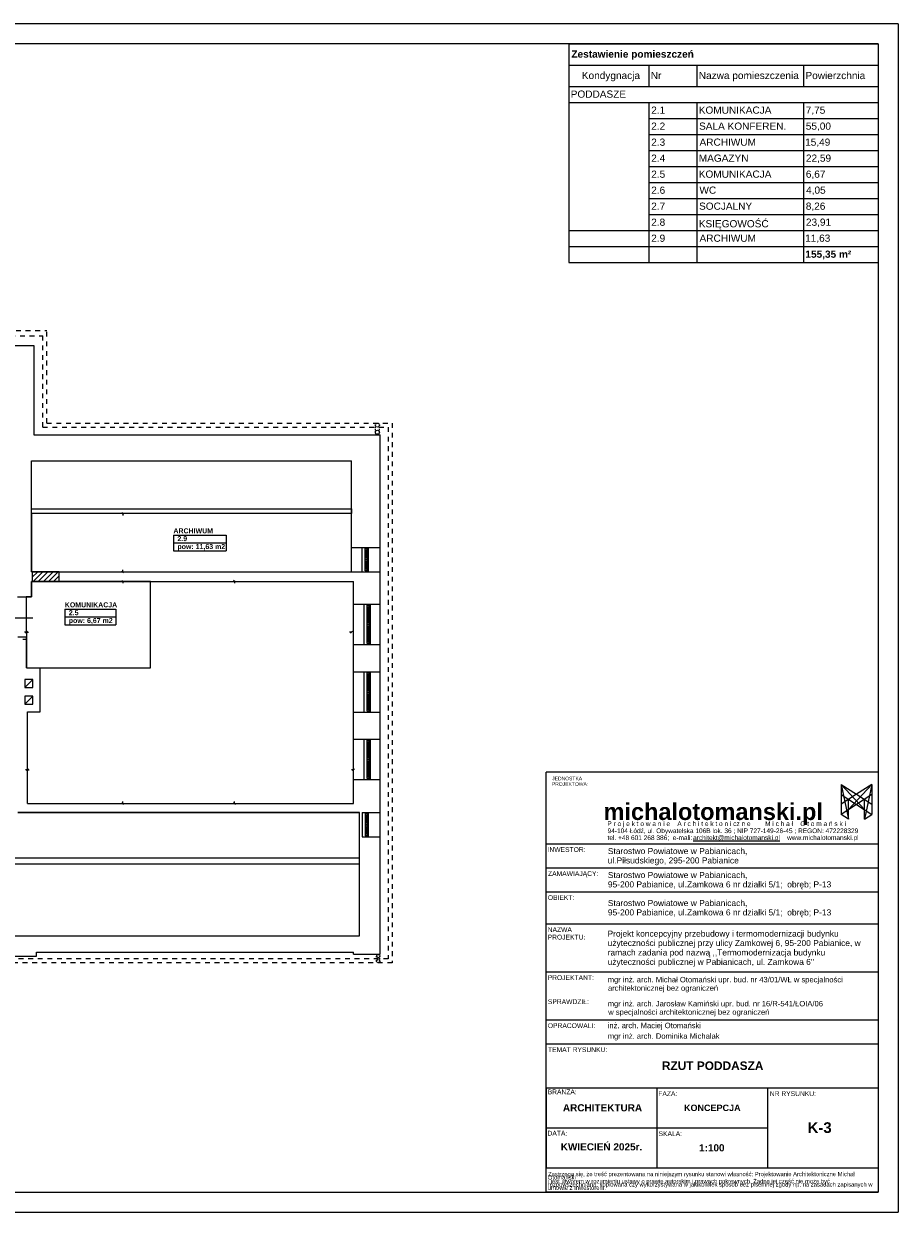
# Model space of a CAD drawing. Header units: millimetres. Extents: x 204754 to 499005, y -178579 to -103222.
# Tile 122 of 178: x 311776 to 333634, y -145921 to -116221. Entities that reach past the tile are written whole.
import ezdxf
from ezdxf.enums import TextEntityAlignment as Align

# ---------------------------------------------------------------- set-up
doc = ezdxf.new("R2010")
doc.units = ezdxf.units.MM
doc.header["$MEASUREMENT"] = 0
doc.linetypes.add('2', pattern=[50, 25, -25])
doc.linetypes.add('Przerywana', pattern=[240, 120, -120])
doc.layers.get('0').update_dxf_attribs({"color": 252, "lineweight": 5})
for name, color, linetype, lineweight in [('! Tabelka_Nr_pióra__7', 252, 'Continuous', 5), ('Nowe_! NAZWY POM', 252, 'Continuous', 5), ('Nowe_! NAZWY POM_Nr_pióra__19', 252, 'Continuous', 5), ('Nowe_! Tabelka_Nr_pióra__19', 252, 'Continuous', 5), ('Nowe_! Tabelka_Nr_pióra__7', 252, 'Continuous', 5), ('Nowe_220-A Ściany', 252, 'Continuous', 5), ('Nowe_220-A Ściany_Nr_pióra__112', 252, 'Continuous', 5), ('Nowe_220-A Ściany_Nr_pióra__93', 252, 'Continuous', 5), ('Nowe_820-G Rysunki Obrazki_Nr_pióra__103', 252, 'Continuous', 5), ('Nowe_820-G Rysunki Obrazki_Nr_pióra__24', 252, 'Continuous', 5), ('Nowe_Metryczki pomieszczeń ARCHICADa_Nr_pióra__13', 252, 'Continuous', 5), ('Nowe_Nowe_220(1)-A Ściany zewnętrzne_Nr_pióra__103', 252, 'Continuous', 5), ('Nowe_Nowe_220(1)-A Ściany zewnętrzne_Nr_pióra__3', 252, 'Continuous', 5), ('Nowe_Nowe_220(1)-A Ściany zewnętrzne_Nr_pióra__57', 252, 'Continuous', 5), ('Nowe_Okna ARCHICADa_Nr_pióra__112', 252, 'Continuous', 5), ('Nowe_Okna ARCHICADa_Nr_pióra__23', 252, 'Continuous', 5), ('Nowe_Okna ARCHICADa_Nr_pióra__3', 252, 'Continuous', 5), ('Nowe_SUPE_L_3_Nr_pióra__7', 252, 'Continuous', 5), ('Nowe_TABELKA_Nr_pióra__19', 252, 'Continuous', 5), ('Nowe_TABELKA_Nr_pióra__7', 252, 'Continuous', 5), ('Nowe_Warstwa ARCHICADa_Nr_pióra__1', 252, 'Continuous', 5), ('Nowe_Warstwa ARCHICADa_Nr_pióra__2', 252, 'Continuous', 5), ('Nowe_Warstwa ARCHICADa_Nr_pióra__7', 252, 'Continuous', 5), ('Nowe_Znaczniki drzwi ARCHICADa', 252, 'Continuous', 5), ('Nowe_Znaczniki drzwi ARCHICADa_Nr_pióra__111', 252, 'Continuous', 5), ('Nowe_Znaczniki drzwi ARCHICADa_Nr_pióra__141', 252, 'Continuous', 5), ('PROJEKT - FILTROWNIA RZUTY_Nr_pióra__1', 252, 'Continuous', 5), ('PROJEKT - FILTROWNIA RZUTY_Nr_pióra__7', 252, 'Continuous', 5), ('TABELKA_Nr_pióra__1', 252, 'Continuous', 5), ('TABELKA_Nr_pióra__61', 252, 'Continuous', 5), ('TABELKA_Nr_pióra__7', 252, 'Continuous', 5)]:
    doc.layers.add(name, color=color, linetype=linetype, lineweight=lineweight)
doc.styles.add('GENERATED_STYLE_1', font='arial.ttf')
doc.styles.add('GENERATED_STYLE_2', font='arialbd.ttf')
doc.styles.add('GENERATED_STYLE_5', font='arialbd.ttf')

# ---------------------------------------------------------------- blocks, each defined once
blk = doc.blocks.new('ARCHIWUM_2.9_32', base_point=(316175, -129096))
at = {"layer": 'Nowe_Metryczki pomieszczeń ARCHICADa_Nr_pióra__13', "color": 7, "linetype": 'Continuous', "lineweight": 13}
for p, q in [((315517, -128998), (315517, -129391)), ((315517, -128998), (316833, -128998)), ((315517, -129194), (316833, -129194)), ((316833, -128998), (316833, -129391)), ((315517, -129391), (316833, -129391))]:
    blk.add_line(p, q, dxfattribs=at)
at = {"layer": 'Nowe_Metryczki pomieszczeń ARCHICADa_Nr_pióra__13', "color": 7, "lineweight": 13, "style": 'GENERATED_STYLE_2'}
for tag, p in [('ROOM_NAME', (315517, -128830)), ('ROOM_NUMBER', (315617, -129026)), ('ROOM_CALC_AREA', (315617, -129223))]:
    blk.add_attdef(tag, text='', height=125, dxfattribs=at).set_placement(p, align=Align.TOP_LEFT)
blk = doc.blocks.new('KOMUNIKACJA_2.5_36', base_point=(313439, -130946))
at = {"layer": 'Nowe_Metryczki pomieszczeń ARCHICADa_Nr_pióra__13', "color": 7, "linetype": 'Continuous', "lineweight": 13}
for p, q in [((312802, -130847), (312802, -131240)), ((312802, -130847), (314076, -130847)), ((314076, -130847), (314076, -131240)), ((312802, -131044), (314076, -131044)), ((312802, -131240), (314076, -131240))]:
    blk.add_line(p, q, dxfattribs=at)
at = {"layer": 'Nowe_Metryczki pomieszczeń ARCHICADa_Nr_pióra__13', "color": 7, "lineweight": 13, "style": 'GENERATED_STYLE_2'}
for tag, p in [('ROOM_NAME', (312802, -130679)), ('ROOM_NUMBER', (312902, -130876)), ('ROOM_CALC_AREA', (312902, -131072))]:
    blk.add_attdef(tag, text='', height=125, dxfattribs=at).set_placement(p, align=Align.TOP_LEFT)
blk = doc.blocks.new('D Marker 11_10')
at = {"layer": 'Nowe_Znaczniki drzwi ARCHICADa_Nr_pióra__111', "color": 7, "linetype": 'Continuous', "lineweight": 25}
blk.add_line((0, -1076), (0, 154), dxfattribs=at)
at = {"layer": 'Nowe_Znaczniki drzwi ARCHICADa_Nr_pióra__141', "color": 7, "lineweight": 25, "style": 'GENERATED_STYLE_1'}
for tag, p in [('AC_MarkerText_4', (-20, -613)), ('AC_WIDO_B_SIZE', (230, -613))]:
    blk.add_attdef(tag, text='', height=125, rotation=90, dxfattribs=at).set_placement(p, align=Align.BOTTOM_LEFT)
blk = doc.blocks.new('podkład 20251118')
at = {"color": 252, "linetype": 'Continuous', "lineweight": 5}
for p, q in [((314272, -128485), (314225, -128438)), ((314249, -128461), (314249, -128509)), ((314225, -129891), (314272, -129939)), ((314225, -129891), (314272, -129939)), ((314249, -129915), (314249, -129868)), ((314249, -129915), (314249, -129868)), ((314272, -130179), (314225, -130131)), ((314272, -130179), (314225, -130131)), ((314249, -130155), (314249, -130203)), ((314249, -130155), (314249, -130203)), ((317067, -130179), (317020, -130131)), ((317043, -130155), (317043, -130203)), ((311845, -131426), (311797, -131426)), ((311821, -131449), (311868, -131402)), ((311868, -131402), (311821, -131449)), ((311845, -131426), (311892, -131426)), ((319967, -131426), (319920, -131426)), ((319943, -131449), (319991, -131402)), ((311867, -134864), (311820, -134864)), ((311843, -134888), (311891, -134840)), ((311891, -134840), (311843, -134888)), ((311867, -134864), (311915, -134864)), ((320017, -134864), (319970, -134864)), ((319993, -134888), (320041, -134840)), ((314225, -135681), (314272, -135729)), ((314249, -135705), (314249, -135657)), ((317020, -135681), (317067, -135729)), ((317043, -135705), (317043, -135657))]:
    blk.add_line(p, q, dxfattribs=at)
at = {"layer": 'Nowe_! NAZWY POM_Nr_pióra__19', "color": 252, "linetype": 'Continuous', "lineweight": 5}
for p, q in [((319967, -128461), (311967, -128461)), ((311967, -128461), (311967, -129915)), ((319967, -129915), (319967, -128461)), ((311967, -129915), (319967, -129915)), ((314942, -130155), (311967, -130155)), ((311967, -130155), (311967, -130540)), ((314942, -132320), (314942, -130155)), ((311835, -130540), (311845, -132320)), ((311967, -130540), (311835, -130540)), ((311845, -132320), (312187, -132320)), ((312187, -132320), (314942, -132320)), ((319017, -135935), (311625, -135935)), ((320165, -135935), (319017, -135935)), ((320165, -136391), (320165, -135935)), ((320165, -136487), (320165, -136391)), ((320165, -137065), (320165, -136487)), ((308267, -137065), (320165, -137065))]:
    blk.add_line(p, q, dxfattribs=at)
at = {"layer": 'Nowe_! Tabelka_Nr_pióra__19', "color": 252, "linetype": 'Continuous', "lineweight": 5}
for p, q in [((333634, -116221), (291634, -116221)), ((333634, -116221), (333634, -145921)), ((291634, -145921), (333634, -145921))]:
    blk.add_line(p, q, dxfattribs=at)
at = {"layer": 'Nowe_! Tabelka_Nr_pióra__7', "color": 252, "linetype": 'Continuous', "lineweight": 5}
for p, q in [((333134, -116721), (293634, -116721)), ((333134, -116721), (333134, -145421)), ((333134, -134921), (324834, -134921)), ((324834, -145421), (324834, -134922)), ((332207, -135230), (332207, -135979)), ((332207, -135230), (332789, -135860)), ((332207, -135230), (332392, -136100)), ((332207, -135230), (332590, -135474)), ((332974, -135230), (332392, -135860)), ((332974, -135230), (332590, -135474)), ((332974, -135230), (332789, -136100)), ((332974, -135230), (332974, -135979)), ((332590, -135474), (332207, -135722)), ((332973, -135483), (332207, -135979)), ((332207, -135484), (332974, -135979)), ((332392, -136100), (332392, -135602)), ((332590, -135474), (332974, -135722)), ((332789, -136100), (332789, -135602)), ((332392, -136100), (332207, -135979)), ((332789, -136100), (332974, -135979)), ((333134, -136721), (324834, -136721)), ((333134, -137321), (324834, -137321)), ((333134, -137921), (324834, -137921)), ((333134, -138721), (324834, -138721)), ((333134, -139921), (324834, -139921)), ((333134, -141121), (324834, -141121)), ((333134, -141721), (324834, -141721)), ((333134, -142821), (324834, -142821)), ((327601, -142821), (327601, -144796)), ((330368, -142821), (330368, -144796)), ((330386, -143821), (324834, -143821)), ((333134, -144821), (324834, -144821)), ((293634, -145421), (333134, -145421)), ((333134, -145421), (324825, -145421))]:
    blk.add_line(p, q, dxfattribs=at)
at = {"layer": 'Nowe_220-A Ściany', "color": 252, "linetype": 'Continuous', "lineweight": 5}
for p, q in [((311986, -129927), (311998, -129915)), ((311986, -130054), (312126, -129915)), ((312013, -130155), (312253, -129915)), ((312140, -130155), (312380, -129915)), ((312267, -130155), (312507, -129915)), ((312395, -130155), (312635, -129915)), ((312522, -130155), (312658, -130020)), ((312649, -130155), (312658, -130147))]:
    blk.add_line(p, q, dxfattribs=at)
at = {"layer": 'Nowe_220-A Ściany_Nr_pióra__112', "color": 252, "linetype": 'Continuous', "lineweight": 5}
for p, q in [((320235, -129313), (320335, -129313)), ((320335, -129313), (320385, -129313)), ((320235, -129915), (320335, -129915)), ((320335, -129915), (320385, -129915)), ((320285, -130723), (320385, -130723)), ((320385, -130723), (320435, -130723)), ((320285, -131731), (320385, -131731)), ((320385, -131731), (320435, -131731)), ((320285, -132420), (320385, -132420)), ((320385, -132420), (320435, -132420)), ((320285, -133427), (320385, -133427)), ((320385, -133427), (320435, -133427)), ((320285, -134098), (320385, -134098)), ((320385, -134098), (320435, -134098)), ((320285, -135106), (320385, -135106)), ((320385, -135106), (320435, -135106)), ((320235, -135935), (320335, -135935)), ((320335, -135935), (320385, -135935)), ((320235, -136537), (320335, -136537)), ((320335, -136537), (320385, -136537))]:
    blk.add_line(p, q, dxfattribs=at)
at = {"layer": 'Nowe_220-A Ściany_Nr_pióra__93', "color": 252, "linetype": 'Continuous', "lineweight": 5}
for p, q in [((312658, -129915), (311986, -129915)), ((311986, -129915), (311986, -130155)), ((312658, -130155), (312658, -129915)), ((311986, -130155), (312658, -130155)), ((311755, -130540), (311845, -130540)), ((311755, -131600), (311845, -131600))]:
    blk.add_line(p, q, dxfattribs=at)
at = {"layer": 'Nowe_820-G Rysunki Obrazki_Nr_pióra__103', "color": 252, "linetype": '2', "lineweight": 5}
blk.add_circle((320636, -139645), 40, dxfattribs=at)
at = {"layer": 'Nowe_820-G Rysunki Obrazki_Nr_pióra__24', "color": 7, "linetype": 'Continuous', "lineweight": 15}
blk.add_circle((320636, -139520), 40, dxfattribs=at)
at = {"layer": 'Nowe_Nowe_220(1)-A Ściany zewnętrzne_Nr_pióra__103', "color": 252, "linetype": 'Przerywana', "lineweight": 5}
for p, q in [((307743, -123885), (312353, -123885)), ((307843, -124018), (312253, -124018)), ((312253, -126300), (312253, -124018)), ((312353, -126200), (312353, -123885)), ((312353, -126200), (320987, -126200)), ((320987, -126200), (320987, -139692)), ((312253, -126300), (320887, -126300)), ((320887, -126300), (320887, -139592)), ((320987, -139692), (299317, -139692)), ((320887, -139592), (299417, -139592))]:
    blk.add_line(p, q, dxfattribs=at)
at = {"layer": 'Nowe_Nowe_220(1)-A Ściany zewnętrzne_Nr_pióra__103', "color": 252, "linetype": '2', "lineweight": 5}
for p, q in [((320565, -126430), (320565, -126250)), ((320665, -126430), (320665, -126256)), ((320596, -139645), (320596, -139520)), ((320676, -139650), (320676, -139520))]:
    blk.add_line(p, q, dxfattribs=at)
blk.add_circle((320615, -126250), 50, dxfattribs=at)
at = {"layer": 'Nowe_Nowe_220(1)-A Ściany zewnętrzne_Nr_pióra__3', "color": 252, "linetype": 'Continuous', "lineweight": 5}
for p, q in [((311999, -132606), (311799, -132606)), ((311799, -132606), (311799, -132806)), ((311799, -132806), (311999, -132606)), ((311999, -132806), (311999, -132606)), ((311799, -132806), (311999, -132806)), ((311999, -133026), (311799, -133026)), ((311799, -133026), (311799, -133226)), ((311799, -133226), (311999, -133026)), ((311999, -133226), (311999, -133026)), ((311799, -133226), (311999, -133226)), ((313442, -135705), (314042, -135705))]:
    blk.add_line(p, q, dxfattribs=at)
blk.add_circle((320615, -126430), 50, dxfattribs=at)
at = {"layer": 'Nowe_Nowe_220(1)-A Ściany zewnętrzne_Nr_pióra__57', "color": 252, "linetype": 'Continuous', "lineweight": 5}
for p, q in [((308028, -124260), (312028, -124260)), ((312028, -124260), (312028, -126495)), ((312028, -126495), (320687, -126495)), ((320687, -139470), (320687, -126495)), ((311967, -127140), (319967, -127140)), ((311967, -129915), (311967, -127140)), ((319967, -129915), (319967, -127140)), ((311967, -128461), (311967, -128341)), ((311967, -128341), (319967, -128341)), ((319967, -128461), (311967, -128461)), ((319967, -128341), (319967, -128461)), ((319967, -129313), (320687, -129313)), ((311967, -129915), (319967, -129915)), ((319967, -129915), (320687, -129915)), ((311967, -130540), (311967, -130155)), ((311967, -130155), (320017, -130155)), ((320017, -135705), (320017, -130155)), ((311618, -130540), (311967, -130540)), ((320017, -130723), (320687, -130723)), ((311625, -131545), (311845, -131545)), ((311845, -132320), (311845, -131545)), ((320017, -131731), (320687, -131731)), ((311845, -132320), (312187, -132320)), ((312187, -133415), (312187, -132320)), ((320017, -132420), (320687, -132420)), ((311867, -133415), (312187, -133415)), ((311867, -135705), (311867, -133415)), ((320017, -133427), (320687, -133427)), ((320017, -134098), (320687, -134098)), ((320017, -135106), (320687, -135106)), ((311867, -135705), (320017, -135705)), ((311625, -135935), (320165, -135935)), ((320165, -139011), (320165, -135935)), ((320385, -135935), (320687, -135935)), ((320385, -136537), (320687, -136537)), ((299887, -137065), (320165, -137065)), ((299887, -137215), (320165, -137215)), ((308027, -139011), (320165, -139011)), ((307952, -139520), (312095, -139520)), ((312095, -139520), (312095, -139420)), ((312095, -139420), (320017, -139420)), ((320017, -139470), (320017, -139420)), ((320017, -139470), (320687, -139470))]:
    blk.add_line(p, q, dxfattribs=at)
at = {"layer": 'Nowe_Okna ARCHICADa_Nr_pióra__112', "color": 252, "linetype": 'Continuous', "lineweight": 5}
for p, q in [((320235, -129313), (320335, -129313)), ((320335, -129313), (320385, -129313)), ((320335, -129313), (320385, -129313)), ((320235, -129915), (320335, -129915)), ((320335, -129915), (320385, -129915)), ((320335, -129915), (320385, -129915)), ((320285, -130723), (320385, -130723)), ((320385, -130723), (320435, -130723)), ((320385, -130723), (320435, -130723)), ((320285, -131731), (320385, -131731)), ((320385, -131731), (320435, -131731)), ((320385, -131731), (320435, -131731)), ((320285, -132420), (320385, -132420)), ((320385, -132420), (320435, -132420)), ((320385, -132420), (320435, -132420)), ((320285, -133427), (320385, -133427)), ((320385, -133427), (320435, -133427)), ((320385, -133427), (320435, -133427)), ((320285, -134098), (320385, -134098)), ((320385, -134098), (320435, -134098)), ((320385, -134098), (320435, -134098)), ((320285, -135106), (320385, -135106)), ((320385, -135106), (320435, -135106)), ((320385, -135106), (320435, -135106)), ((320235, -135935), (320335, -135935)), ((320335, -135935), (320385, -135935)), ((320335, -135935), (320385, -135935)), ((320235, -136537), (320335, -136537)), ((320335, -136537), (320385, -136537)), ((320335, -136537), (320385, -136537))]:
    blk.add_line(p, q, dxfattribs=at)
at = {"layer": 'Nowe_Okna ARCHICADa_Nr_pióra__23', "color": 252, "linetype": 'Continuous', "lineweight": 5}
for p, q in [((320310, -129388), (320310, -129338)), ((320310, -129338), (320360, -129338)), ((320360, -129388), (320310, -129388)), ((320310, -129564), (320310, -129388)), ((320335, -129338), (320335, -129313)), ((320360, -129338), (320335, -129338)), ((320335, -129564), (320335, -129388)), ((320360, -129363), (320360, -129338)), ((320360, -129338), (320360, -129388)), ((320385, -129363), (320360, -129363)), ((320360, -129388), (320360, -129564)), ((320385, -129313), (320385, -129363)), ((320310, -129614), (320310, -129564)), ((320310, -129564), (320360, -129564)), ((320310, -129664), (320310, -129614)), ((320310, -129614), (320360, -129614)), ((320360, -129614), (320310, -129614)), ((320360, -129664), (320310, -129664)), ((320310, -129840), (320310, -129664)), ((320335, -129840), (320335, -129664)), ((320360, -129564), (320360, -129614)), ((320360, -129614), (320360, -129664)), ((320360, -129664), (320360, -129840)), ((320310, -129890), (320310, -129840)), ((320310, -129840), (320360, -129840)), ((320360, -129890), (320310, -129890)), ((320335, -129915), (320335, -129890)), ((320335, -129890), (320360, -129890)), ((320360, -129840), (320360, -129890)), ((320360, -129890), (320360, -129865)), ((320360, -129865), (320385, -129865)), ((320385, -129865), (320385, -129915)), ((320360, -130798), (320360, -130748)), ((320360, -130748), (320410, -130748)), ((320410, -130798), (320360, -130798)), ((320360, -131177), (320360, -130798)), ((320385, -130748), (320385, -130723)), ((320410, -130748), (320385, -130748)), ((320385, -131177), (320385, -130798)), ((320410, -130773), (320410, -130748)), ((320410, -130748), (320410, -130798)), ((320435, -130773), (320410, -130773)), ((320410, -130798), (320410, -131177)), ((320435, -130723), (320435, -130773)), ((320360, -131227), (320360, -131177)), ((320360, -131177), (320410, -131177)), ((320360, -131277), (320360, -131227)), ((320360, -131227), (320410, -131227)), ((320410, -131227), (320360, -131227)), ((320410, -131177), (320410, -131227)), ((320410, -131227), (320410, -131277)), ((320410, -131277), (320360, -131277)), ((320360, -131656), (320360, -131277)), ((320385, -131656), (320385, -131277)), ((320410, -131277), (320410, -131656)), ((320360, -131706), (320360, -131656)), ((320360, -131656), (320410, -131656)), ((320410, -131706), (320360, -131706)), ((320385, -131731), (320385, -131706)), ((320385, -131706), (320410, -131706)), ((320410, -131656), (320410, -131706)), ((320410, -131706), (320410, -131681)), ((320410, -131681), (320435, -131681)), ((320435, -131681), (320435, -131731)), ((320360, -132495), (320360, -132445)), ((320360, -132445), (320410, -132445)), ((320385, -132445), (320385, -132420)), ((320410, -132445), (320385, -132445)), ((320410, -132470), (320410, -132445)), ((320410, -132445), (320410, -132495)), ((320435, -132420), (320435, -132470)), ((320410, -132495), (320360, -132495)), ((320360, -132874), (320360, -132495)), ((320385, -132874), (320385, -132495)), ((320435, -132470), (320410, -132470)), ((320410, -132495), (320410, -132874)), ((320360, -132924), (320360, -132874)), ((320360, -132874), (320410, -132874)), ((320360, -132974), (320360, -132924)), ((320360, -132924), (320410, -132924)), ((320410, -132924), (320360, -132924)), ((320410, -132974), (320360, -132974)), ((320360, -133352), (320360, -132974)), ((320385, -133352), (320385, -132974)), ((320410, -132874), (320410, -132924)), ((320410, -132924), (320410, -132974)), ((320410, -132974), (320410, -133352)), ((320360, -133402), (320360, -133352)), ((320360, -133352), (320410, -133352)), ((320410, -133352), (320410, -133402)), ((320410, -133402), (320360, -133402)), ((320385, -133427), (320385, -133402)), ((320385, -133402), (320410, -133402)), ((320410, -133402), (320410, -133377)), ((320410, -133377), (320435, -133377)), ((320435, -133377), (320435, -133427)), ((320360, -134173), (320360, -134123)), ((320360, -134123), (320410, -134123)), ((320410, -134173), (320360, -134173)), ((320360, -134552), (320360, -134173)), ((320385, -134123), (320385, -134098)), ((320410, -134123), (320385, -134123)), ((320385, -134552), (320385, -134173)), ((320410, -134148), (320410, -134123)), ((320410, -134123), (320410, -134173)), ((320435, -134148), (320410, -134148)), ((320410, -134173), (320410, -134552)), ((320435, -134098), (320435, -134148)), ((320360, -134602), (320360, -134552)), ((320360, -134552), (320410, -134552)), ((320360, -134652), (320360, -134602)), ((320360, -134602), (320410, -134602)), ((320410, -134602), (320360, -134602)), ((320410, -134652), (320360, -134652)), ((320360, -135031), (320360, -134652)), ((320385, -135031), (320385, -134652)), ((320410, -134552), (320410, -134602)), ((320410, -134602), (320410, -134652)), ((320410, -134652), (320410, -135031)), ((320360, -135081), (320360, -135031)), ((320360, -135031), (320410, -135031)), ((320410, -135081), (320360, -135081)), ((320385, -135106), (320385, -135081)), ((320385, -135081), (320410, -135081)), ((320410, -135031), (320410, -135081)), ((320410, -135081), (320410, -135056)), ((320410, -135056), (320435, -135056)), ((320435, -135056), (320435, -135106)), ((320310, -135960), (320310, -136010)), ((320360, -135960), (320310, -135960)), ((320310, -136010), (320360, -136010)), ((320310, -136010), (320310, -136186)), ((320335, -135935), (320335, -135960)), ((320335, -135960), (320360, -135960)), ((320335, -136010), (320335, -136186)), ((320360, -135960), (320360, -135985)), ((320360, -136010), (320360, -135960)), ((320360, -135985), (320385, -135985)), ((320360, -136186), (320360, -136010)), ((320385, -135985), (320385, -135935)), ((320360, -136186), (320310, -136186)), ((320310, -136186), (320310, -136236)), ((320310, -136236), (320360, -136236)), ((320310, -136236), (320310, -136286)), ((320360, -136236), (320310, -136236)), ((320310, -136286), (320360, -136286)), ((320310, -136286), (320310, -136462)), ((320335, -136286), (320335, -136462)), ((320360, -136236), (320360, -136186)), ((320360, -136286), (320360, -136236)), ((320360, -136462), (320360, -136286)), ((320360, -136462), (320310, -136462)), ((320310, -136462), (320310, -136512)), ((320310, -136512), (320360, -136512)), ((320360, -136512), (320335, -136512)), ((320335, -136512), (320335, -136537)), ((320360, -136512), (320360, -136462)), ((320385, -136487), (320360, -136487)), ((320360, -136487), (320360, -136512)), ((320385, -136537), (320385, -136487))]:
    blk.add_line(p, q, dxfattribs=at)
at = {"layer": 'Nowe_Okna ARCHICADa_Nr_pióra__3', "color": 252, "linetype": 'Continuous', "lineweight": 5}
for p, q in [((320235, -129915), (320235, -129313)), ((320310, -129564), (320310, -129388)), ((320385, -129915), (320385, -129313)), ((320385, -129363), (320385, -129614)), ((320310, -129840), (320310, -129664)), ((320385, -129614), (320385, -129865)), ((320285, -131731), (320285, -130723)), ((320360, -131177), (320360, -130798)), ((320435, -131731), (320435, -130723)), ((320435, -130773), (320435, -131227)), ((320435, -131227), (320435, -131681)), ((320360, -131656), (320360, -131277)), ((320285, -133427), (320285, -132420)), ((320435, -133427), (320435, -132420)), ((320360, -132874), (320360, -132495)), ((320435, -132470), (320435, -132924)), ((320360, -133352), (320360, -132974)), ((320435, -132924), (320435, -133377)), ((320285, -135106), (320285, -134098)), ((320360, -134552), (320360, -134173)), ((320435, -135106), (320435, -134098)), ((320435, -134148), (320435, -134602)), ((320360, -135031), (320360, -134652)), ((320435, -134602), (320435, -135056)), ((320235, -135935), (320235, -136537)), ((320310, -136010), (320310, -136186)), ((320385, -135935), (320385, -136537)), ((320385, -136236), (320385, -135985)), ((320310, -136286), (320310, -136462)), ((320385, -136487), (320385, -136236))]:
    blk.add_line(p, q, dxfattribs=at)
at = {"layer": 'Nowe_SUPE_L_3_Nr_pióra__7', "color": 252, "linetype": 'Continuous', "lineweight": 5}
blk.add_line((324834, -142821), (324834, -144796), dxfattribs=at)
at = {"layer": 'Nowe_Warstwa ARCHICADa_Nr_pióra__2', "color": 252, "linetype": 'Continuous', "lineweight": 5}
for p, q in [((325401, -116721), (325401, -117254)), ((325401, -117254), (333134, -117254)), ((325401, -117254), (325401, -117788)), ((327401, -117254), (327401, -117788)), ((328601, -117254), (328601, -117788)), ((331268, -117254), (331268, -117788)), ((325401, -117788), (325401, -118588)), ((325401, -117788), (328601, -117788)), ((328601, -117788), (331268, -117788)), ((331268, -117788), (333134, -117788)), ((333134, -117788), (333134, -118588)), ((325401, -118188), (333134, -118188)), ((327401, -118188), (327401, -118588)), ((327401, -118188), (327401, -118588)), ((328601, -118188), (328601, -118588)), ((328601, -118188), (328601, -118588)), ((331268, -118188), (331268, -118588)), ((331268, -118188), (331268, -118588)), ((325401, -118588), (325401, -118988)), ((327401, -118588), (327401, -118988)), ((327401, -118588), (328601, -118588)), ((327401, -118588), (328601, -118588)), ((327401, -118588), (327401, -118988)), ((328601, -118588), (328601, -118988)), ((328601, -118588), (331268, -118588)), ((328601, -118588), (331268, -118588)), ((328601, -118588), (328601, -118988)), ((331268, -118588), (331268, -118988)), ((331268, -118588), (333134, -118588)), ((331268, -118588), (333134, -118588)), ((331268, -118588), (331268, -118988)), ((333134, -118588), (333134, -118988)), ((325401, -118988), (325401, -119388)), ((327401, -118988), (327401, -119388)), ((327401, -118988), (328601, -118988)), ((327401, -118988), (328601, -118988)), ((327401, -118988), (327401, -119388)), ((328601, -118988), (328601, -119388)), ((328601, -118988), (331268, -118988)), ((328601, -118988), (331268, -118988)), ((328601, -118988), (328601, -119388)), ((331268, -118988), (331268, -119388)), ((331268, -118988), (333134, -118988)), ((331268, -118988), (333134, -118988)), ((331268, -118988), (331268, -119388)), ((333134, -118988), (333134, -119388)), ((325401, -119388), (325401, -119788)), ((327401, -119388), (327401, -119788)), ((327401, -119388), (328601, -119388)), ((327401, -119388), (328601, -119388)), ((327401, -119388), (327401, -119788)), ((328601, -119388), (328601, -119788)), ((328601, -119388), (331268, -119388)), ((328601, -119388), (331268, -119388)), ((328601, -119388), (328601, -119788)), ((331268, -119388), (331268, -119788)), ((331268, -119388), (333134, -119388)), ((331268, -119388), (333134, -119388)), ((331268, -119388), (331268, -119788)), ((333134, -119388), (333134, -119788)), ((325401, -119788), (325401, -120188)), ((327401, -119788), (327401, -120188)), ((327401, -119788), (328601, -119788)), ((327401, -119788), (328601, -119788)), ((327401, -119788), (327401, -120188)), ((328601, -119788), (328601, -120188)), ((328601, -119788), (331268, -119788)), ((328601, -119788), (331268, -119788)), ((328601, -119788), (328601, -120188)), ((331268, -119788), (331268, -120188)), ((331268, -119788), (333134, -119788)), ((331268, -119788), (333134, -119788)), ((331268, -119788), (331268, -120188)), ((333134, -119788), (333134, -120188)), ((325401, -120188), (325401, -120588)), ((327401, -120188), (327401, -120588)), ((327401, -120188), (328601, -120188)), ((327401, -120188), (328601, -120188)), ((327401, -120188), (327401, -120588)), ((328601, -120188), (328601, -120588)), ((328601, -120188), (331268, -120188)), ((328601, -120188), (331268, -120188)), ((328601, -120188), (328601, -120588)), ((331268, -120188), (331268, -120588)), ((331268, -120188), (333134, -120188)), ((331268, -120188), (333134, -120188)), ((331268, -120188), (331268, -120588)), ((333134, -120188), (333134, -120588)), ((325401, -120588), (325401, -120988)), ((327401, -120588), (327401, -120988)), ((327401, -120588), (328601, -120588)), ((327401, -120588), (328601, -120588)), ((327401, -120588), (327401, -120988)), ((328601, -120588), (328601, -120988)), ((328601, -120588), (331268, -120588)), ((328601, -120588), (331268, -120588)), ((328601, -120588), (328601, -120988)), ((331268, -120588), (331268, -120988)), ((331268, -120588), (333134, -120588)), ((331268, -120588), (333134, -120588)), ((331268, -120588), (331268, -120988)), ((333134, -120588), (333134, -120988)), ((325401, -120988), (325401, -121388)), ((327401, -120988), (327401, -121388)), ((327401, -120988), (328601, -120988)), ((327401, -120988), (328601, -120988)), ((327401, -120988), (327401, -121388)), ((328601, -120988), (328601, -121388)), ((328601, -120988), (331268, -120988)), ((328601, -120988), (331268, -120988)), ((328601, -120988), (328601, -121388)), ((331268, -120988), (331268, -121388)), ((331268, -120988), (333134, -120988)), ((331268, -120988), (333134, -120988)), ((331268, -120988), (331268, -121388)), ((333134, -120988), (333134, -121388)), ((325401, -121388), (327401, -121388)), ((325401, -121388), (327401, -121388)), ((325401, -121388), (327401, -121388)), ((325401, -121388), (325401, -121788)), ((327401, -121388), (328601, -121388)), ((327401, -121388), (327401, -121788)), ((327401, -121388), (328601, -121388)), ((327401, -121388), (328601, -121388)), ((327401, -121388), (327401, -121788)), ((328601, -121388), (331268, -121388)), ((328601, -121388), (328601, -121788)), ((328601, -121388), (331268, -121388)), ((328601, -121388), (331268, -121388)), ((328601, -121388), (328601, -121788)), ((331268, -121388), (333134, -121388)), ((331268, -121388), (331268, -121788)), ((331268, -121388), (333134, -121388)), ((331268, -121388), (333134, -121388)), ((331268, -121388), (331268, -121788)), ((333134, -121388), (333134, -121788)), ((325401, -121788), (327401, -121788)), ((325401, -121788), (325401, -122188)), ((327401, -121788), (327401, -122188)), ((327401, -121788), (328601, -121788)), ((327401, -121788), (327401, -122188)), ((328601, -121788), (328601, -122188)), ((328601, -121788), (331268, -121788)), ((328601, -121788), (328601, -122188)), ((331268, -121788), (331268, -122188)), ((331268, -121788), (333134, -121788)), ((331268, -121788), (331268, -122188)), ((333134, -121788), (333134, -122188)), ((325401, -122188), (327401, -122188)), ((327401, -122188), (328601, -122188)), ((328601, -122188), (331268, -122188)), ((331268, -122188), (333134, -122188))]:
    blk.add_line(p, q, dxfattribs=at)
at = {"layer": 'Nowe_Warstwa ARCHICADa_Nr_pióra__7', "color": 252, "linetype": 'Continuous', "lineweight": 5}
for p, q in [((325401, -116721), (333134, -116721)), ((333134, -116721), (333134, -122188)), ((333134, -117254), (333134, -117788))]:
    blk.add_line(p, q, dxfattribs=at)
at = {"layer": 'Nowe_! NAZWY POM', "color": 7, "linetype": 'Continuous', "lineweight": 13}
for name, p, values in [('ARCHIWUM_2.9_32', (316175, -129096), {'ROOM_NAME': 'ARCHIWUM', 'ROOM_NUMBER': '2.9', 'ROOM_CALC_AREA': 'pow: 11,63 m2'}), ('KOMUNIKACJA_2.5_36', (313439, -130946), {'ROOM_NAME': 'KOMUNIKACJA', 'ROOM_NUMBER': '2.5', 'ROOM_CALC_AREA': 'pow: 6,67 m2'})]:
    blk.add_blockref(name, p, dxfattribs=at).add_auto_attribs(values)
at = {"layer": 'Nowe_Znaczniki drzwi ARCHICADa', "color": 7, "linetype": 'Continuous', "lineweight": 25}
ref = blk.add_blockref('D Marker 11_10', (311845, -131070), dxfattribs=dict(at, rotation=270))
ref.add_attrib('AC_MarkerText_4', '90', dxfattribs={"layer": 'Nowe_Znaczniki drzwi ARCHICADa_Nr_pióra__141', "color": 7, "lineweight": 25, "height": 125, "rotation": 360, "style": 'GENERATED_STYLE_1'}).set_placement((311191, -131009), align=Align.BOTTOM_LEFT)
ref.add_attrib('AC_WIDO_B_SIZE', '200', dxfattribs={"layer": 'Nowe_Znaczniki drzwi ARCHICADa_Nr_pióra__141', "color": 7, "lineweight": 25, "height": 125, "rotation": 360, "style": 'GENERATED_STYLE_1'}).set_placement((311191, -131259), align=Align.BOTTOM_LEFT)
at = {"layer": '! Tabelka_Nr_pióra__7', "color": 252, "lineweight": 5, "style": 'GENERATED_STYLE_1'}
for s, height, p in [('JEDNOSTKA', 89.2, (324984, -135126)), ('PROJEKTOWA:', 89.25, (324978, -135265))]:
    blk.add_text(s, height=height, rotation=360, dxfattribs=at).set_placement(p)
at = {"layer": 'Nowe_! Tabelka_Nr_pióra__7', "color": 252, "lineweight": 5}
for s, height, style, p in [('RZUT PODDASZA', 212.33, 'GENERATED_STYLE_5', (327727, -142365)), ('ARCHITEKTURA', 178.5, 'GENERATED_STYLE_5', (325252, -143400)), ('KONCEPCJA', 161.4, 'GENERATED_STYLE_5', (328279, -143393)), ('K-3', 267.7, 'GENERATED_STYLE_5', (331368, -143940)), ('KWIECIEŃ 2025r.', 178.5, 'GENERATED_STYLE_5', (325199, -144376)), ('1:100', 178.5, 'GENERATED_STYLE_5', (328655, -144400)), ('Zastrzega się, że treść prezentowana na niniejszym rysunku stanowi własność: Projektowanie Architektoniczne Michał', 104.658, 'GENERATED_STYLE_1', (324881, -145020)), ('Otomański', 104.7, 'GENERATED_STYLE_1', (324877, -145103)), ('i jest utworem w rozumieniu ustawy o prawie autorskim i prawach pokrewnych. Żadna jej część nie może być', 104.658, 'GENERATED_STYLE_1', (324875, -145197)), ('rozpowszechniana, kopiowana czy wykorzystywana w jakikolwiek sposób bez pisemnej zgody np. na zasadach zapisanych w', 104.658, 'GENERATED_STYLE_1', (324875, -145279)), ('umowie z Inwestorem.', 104.66, 'GENERATED_STYLE_1', (324875, -145362))]:
    blk.add_text(s, height=height, dxfattribs=dict(at, style=style)).set_placement(p)
at = {"layer": 'Nowe_TABELKA_Nr_pióra__19', "color": 252, "lineweight": 5, "style": 'GENERATED_STYLE_5'}
blk.add_text('michalotomanski.pl', height=420.41, dxfattribs=at).set_placement((326269, -136119))
at = {"layer": 'Nowe_TABELKA_Nr_pióra__7', "color": 252, "lineweight": 5, "style": 'GENERATED_STYLE_1'}
for s, height, p in [('Starostwo Powiatowe w Pabianicach,', 150.75, (326376, -138270)), ('95-200 Pabianice, ul.Zamkowa 6 nr działki 5/1;  obręb; P-13', 150.75, (326377, -138504)), ('Projekt koncepcyjny przebudowy i termomodernizacji budynku', 150, (326369, -139034)), ('użyteczności publicznej przy ulicy Zamkowej 6, 95-200 Pabianice, w', 150, (326372, -139269)), ("użyteczności publicznej w Pabianicach, ul. Zamkowa 6''", 150, (326372, -139740)), ('ramach zadania pod nazwą ,,Termomodernizacja budynku', 150, (326372, -139505))]:
    blk.add_text(s, height=height, dxfattribs=at).set_placement(p)
at = {"layer": 'Nowe_Warstwa ARCHICADa_Nr_pióra__1', "color": 252, "lineweight": 5}
for s, style, p in [('Zestawienie pomieszczeń', 'GENERATED_STYLE_5', (325465, -117068)), ('Kondygnacja', 'GENERATED_STYLE_1', (325726, -117603)), ('Nr', 'GENERATED_STYLE_1', (327449, -117604)), ('Nazwa pomieszczenia', 'GENERATED_STYLE_1', (328649, -117603)), ('Powierzchnia', 'GENERATED_STYLE_1', (331315, -117604)), ('PODDASZE', 'GENERATED_STYLE_1', (325448, -118069)), ('2.1', 'GENERATED_STYLE_1', (327460, -118470)), ('KOMUNIKACJA', 'GENERATED_STYLE_1', (328649, -118469)), ('7,75', 'GENERATED_STYLE_1', (331322, -118470)), ('2.2', 'GENERATED_STYLE_1', (327460, -118870)), ('SALA KONFEREN.', 'GENERATED_STYLE_1', (328656, -118869)), ('55,00', 'GENERATED_STYLE_1', (331324, -118869)), ('2.3', 'GENERATED_STYLE_1', (327460, -119270)), ('ARCHIWUM', 'GENERATED_STYLE_1', (328668, -119269)), ('15,49', 'GENERATED_STYLE_1', (331307, -119269)), ('2.4', 'GENERATED_STYLE_1', (327460, -119670)), ('MAGAZYN', 'GENERATED_STYLE_1', (328649, -119669)), ('22,59', 'GENERATED_STYLE_1', (331327, -119669)), ('2.5', 'GENERATED_STYLE_1', (327460, -120070)), ('KOMUNIKACJA', 'GENERATED_STYLE_1', (328649, -120069)), ('6,67', 'GENERATED_STYLE_1', (331325, -120069)), ('2.6', 'GENERATED_STYLE_1', (327460, -120470)), ('WC', 'GENERATED_STYLE_1', (328665, -120469)), ('4,05', 'GENERATED_STYLE_1', (331331, -120469)), ('2.7', 'GENERATED_STYLE_1', (327460, -120870)), ('SOCJALNY', 'GENERATED_STYLE_1', (328656, -120869)), ('8,26', 'GENERATED_STYLE_1', (331324, -120869)), ('2.8', 'GENERATED_STYLE_1', (327460, -121270)), ('KSIĘGOWOŚĆ', 'GENERATED_STYLE_1', (328649, -121308)), ('23,91', 'GENERATED_STYLE_1', (331327, -121269)), ('2.9', 'GENERATED_STYLE_1', (327460, -121670)), ('ARCHIWUM', 'GENERATED_STYLE_1', (328668, -121669)), ('11,63', 'GENERATED_STYLE_1', (331307, -121669)), ('155,35 m²', 'GENERATED_STYLE_5', (331314, -122069))]:
    blk.add_text(s, height=180, dxfattribs=dict(at, style=style)).set_placement(p)
at = {"layer": 'PROJEKT - FILTROWNIA RZUTY_Nr_pióra__1', "color": 252, "lineweight": 5, "style": 'GENERATED_STYLE_1'}
for s, p in [('inż. arch. Maciej Otomański', (326373, -141322)), ('mgr inż. arch. Dominika Michalak', (326373, -141587))]:
    blk.add_text(s, height=135.89, dxfattribs=at).set_placement(p)
at = {"layer": 'PROJEKT - FILTROWNIA RZUTY_Nr_pióra__7', "color": 252, "lineweight": 5, "style": 'GENERATED_STYLE_1'}
for s, p in [('Starostwo Powiatowe w Pabianicach,', (326376, -136971)), ('ul.Piłsudskiego, 295-200 Pabianice', (326372, -137205)), ('Starostwo Powiatowe w Pabianicach,', (326376, -137570)), ('95-200 Pabianice, ul.Zamkowa 6 nr działki 5/1;  obręb; P-13', (326377, -137804))]:
    blk.add_text(s, height=150.75, dxfattribs=at).set_placement(p)
at = {"layer": 'TABELKA_Nr_pióra__1', "color": 252, "lineweight": 5, "style": 'GENERATED_STYLE_1'}
for s, p in [('mgr inż. arch. Jarosław Kamiński upr. bud. nr 16/R-541/ŁOIA/06', (326373, -140776)), ('w specjalności architektonicznej bez ograniczeń', (326385, -140987))]:
    blk.add_text(s, height=135.89, dxfattribs=at).set_placement(p)
at = {"layer": 'TABELKA_Nr_pióra__61', "color": 252, "lineweight": 5, "style": 'GENERATED_STYLE_1'}
for s, p in [('%%Uarchitekt@michalotomanski.pl', (328506, -136618)), ('    www.michalotomanski.pl', (330675, -136618))]:
    blk.add_text(s, height=116.78, dxfattribs=at).set_placement(p)
at = {"layer": 'TABELKA_Nr_pióra__7', "color": 252, "lineweight": 5, "style": 'GENERATED_STYLE_1'}
for s, height, p in [(' 94-104 Łódź, ul. Obywatelska 106B lok. 36 ; NIP 727-149-26-45 ; REGON: 472228329', 116.78, (326324, -136447)), (' P r o j e k t o w a n i e    A r c h i t e k t o n i cz n e        M i c h a ł    O t o m a ń s k i', 116.78, (326318, -136270)), (' tel. +48 601 268 386;  e-mali:', 116.78, (326324, -136620)), ('INWESTOR:', 120, (324869, -136918)), ('ZAMAWIAJĄCY:', 120, (324881, -137518)), ('OBIEKT:', 120, (324876, -138118)), ('NAZWA', 120, (324872, -138918)), ('PROJEKTU:', 120, (324872, -139106)), ('PROJEKTANT:', 120, (324872, -140118)), ('mgr inż. arch. Michał Otomański upr. bud. nr 43/01/WŁ w specjalności', 135.89, (326373, -140176)), ('architektonicznej bez ograniczeń', 135.89, (326379, -140387)), ('SPRAWDZIŁ:', 120, (324877, -140719)), ('OPRACOWALI:', 120, (324876, -141318)), ('TEMAT RYSUNKU:', 120, (324881, -141918)), ('BRANŻA:', 120, (324872, -142974)), ('FAZA:', 120, (327637, -143019)), ('NR RYSUNKU:', 120, (330424, -143018)), ('DATA:', 120, (324868, -144006)), ('SKALA:', 120, (327644, -144018))]:
    blk.add_text(s, height=height, dxfattribs=at).set_placement(p)

msp = doc.modelspace()

# ---------------------------------------------------------------- block references
msp.add_blockref('podkład 20251118', (0, 0))

doc.saveas('drawing.dxf')
